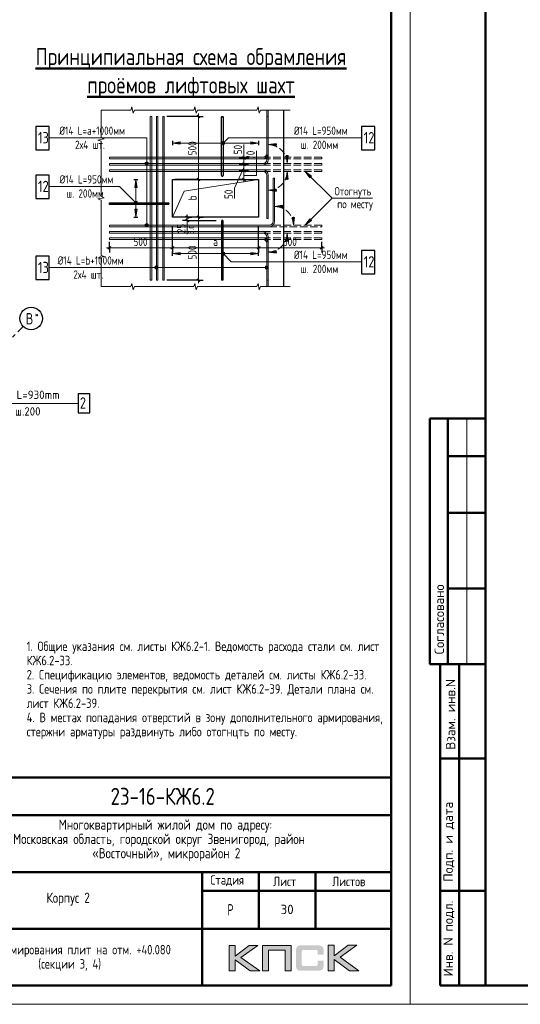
# Model space of a CAD drawing. Header units: millimetres. Extents: x 40580 to 1168286, y -220995 to 81020.
# Tile 155 of 194: x 474147 to 487385, y -128368 to -102321. Entities that reach past the tile are written whole.
import ezdxf

# ---------------------------------------------------------------- set-up
doc = ezdxf.new("R2010")
doc.units = ezdxf.units.MM
for name, pattern in [('______2', [270, 200, -70]), ('______5', [1100, 800, -100, 100, -100]), ('CENTER', [2, 1.25, -0.25, 0.25, -0.25])]:
    doc.linetypes.add(name, pattern=pattern)
for name, color, linetype, lineweight in [('Standard', 7, 'Continuous', 25), ('Арм.стержн.ниж.зоны 2й ряд', 7, '______2', 25), ('ЖБ Перекрытие средний уровень', 7, 'Continuous', 50), ('Обрамление проемов стержнями', 7, 'Continuous', 25), ('ОСИ', 7, 'CENTER', 15), ('Позиционная метка номер позиции', 7, 'Continuous', 13), ('Размерная линия_ общее', 7, 'Continuous', 25), ('Текст_ общее', 7, 'Continuous', 25), ('Фоновоя арматура Х1', 52, 'Continuous', 25)]:
    doc.layers.add(name, color=color, linetype=linetype, lineweight=lineweight)
doc.layers.add('ФВ-2', color=7, linetype='Continuous')
doc.styles.add('GOST 2.304', font='isocpeur.ttf', dxfattribs={"width": 0.8})
doc.styles.add('GOST 2.304-81', font='txt')
doc.styles.add('ISOCPEUR', font='isocpeur.ttf')
doc.styles.get("Standard").update_dxf_attribs({"font": 'isocpeur.ttf'})

msp = doc.modelspace()

# ---------------------------------------------------------------- hatches: boundary and pattern name
h = msp.add_hatch(color=256)
h.paths.add_polyline_path([(480441.2, -126811.5), (480213.7, -126811.5), (479841.7, -127091.6), (479841.7, -126811.5), (479684.1, -126811.5), (479684.1, -127483.6), (479841.7, -127483.6), (479841.7, -127188.4), (480244.2, -127483.6), (480495.9, -127483.6), (479995.2, -127128.2)])
h.paths.add_polyline_path([(480724, -126938.1), (481169.3, -126938.1), (481169.3, -127483.6), (481325.6, -127483.6), (481325.6, -126811.5), (481159, -126811.5), (480567.8, -126811.5), (480567.8, -126970.6), (480567.8, -127483.6), (480724, -127483.6)])
h.paths.add_polyline_path([(482463.8, -126808.1), (482306.1, -126808.1), (482306.1, -127480.9), (482463.8, -127480.9), (482463.8, -127184.9), (482866.2, -127480.9), (483117.9, -127480.9), (482617.3, -127124.7), (483063.3, -126808.1), (482836.5, -126808.1), (482463.8, -127088.1)])
msp.add_hatch(color=256).paths.add_polyline_path([(482174.8, -126882.7), (482172.7, -126875.1), (482169.9, -126868.9), (482166.5, -126862.7), (482163, -126856.5), (482159.5, -126851.6), (482155.4, -126846.8), (482151.2, -126841.9), (482147.1, -126837.8), (482141.6, -126834.3), (482136, -126830.2), (482129.8, -126826.7), (482122.9, -126824), (482116, -126821.2), (482108.4, -126818.4), (482100.8, -126816.4), (482082.8, -126812.9), (482063.4, -126810.1), (482042, -126808.7), (482018.5, -126808.1), (481617.4, -126808.1), (481593.9, -126808.7), (481573.2, -126810.1), (481553.1, -126812.9), (481535.8, -126816.4), (481527.5, -126819.1), (481519.9, -126821.2), (481513, -126824), (481506.8, -126827.4), (481500.6, -126830.2), (481494.3, -126834.3), (481489.5, -126837.8), (481484.7, -126841.9), (481480.5, -126846.8), (481477.1, -126851.6), (481472.9, -126856.5), (481469.4, -126862.7), (481466.7, -126868.9), (481463.9, -126875.8), (481461.2, -126882.7), (481459.1, -126890.3), (481455.6, -126906.9), (481452.9, -126924.9), (481450.8, -126945), (481450.8, -126967.1), (481450.8, -127321.1), (481450.8, -127343.3), (481452.9, -127363.3), (481455.6, -127382), (481459.1, -127398.6), (481461.2, -127406.2), (481463.9, -127413.1), (481466.7, -127420), (481469.4, -127426.2), (481472.9, -127431.8), (481477.1, -127437.3), (481480.5, -127442.1), (481484.7, -127447), (481489.5, -127451.1), (481495, -127454.6), (481500.6, -127458), (481506.8, -127461.5), (481513, -127465), (481520.6, -127467), (481527.5, -127469.8), (481535.8, -127471.9), (481553.1, -127476), (481573.2, -127478.1), (481594.6, -127480.2), (481617.4, -127480.9), (482018.5, -127480.9), (482042, -127480.2), (482063.4, -127478.8), (482082.8, -127476), (482100.1, -127472.6), (482108.4, -127469.8), (482116, -127467.7), (482122.9, -127465), (482129.8, -127461.5), (482136, -127458.7), (482141.6, -127454.6), (482147.1, -127451.1), (482151.2, -127447), (482155.4, -127442.8), (482159.5, -127437.3), (482163, -127432.5), (482166.5, -127426.2), (482169.9, -127420), (482172.7, -127413.8), (482174.8, -127406.2), (482177.5, -127398.6), (482181, -127382), (482183.7, -127364), (482185.1, -127343.3), (482185.8, -127321.1), (482185.8, -127209.8), (482028.9, -127209.8), (482028.9, -127300.4), (482028.9, -127306.6), (482028.2, -127312.8), (482026.8, -127318.4), (482025.4, -127323.9), (482023.3, -127328.7), (482021.2, -127332.9), (482018.5, -127337), (482015, -127340.5), (482011.6, -127343.9), (482007.4, -127346.7), (482002.6, -127348.8), (481997.7, -127350.9), (481992.9, -127352.2), (481986.7, -127352.9), (481980.4, -127353.6), (481974.2, -127354.3), (481650.6, -127354.3), (481645.1, -127353.6), (481640.2, -127352.9), (481636.1, -127350.9), (481631.9, -127348.8), (481627.8, -127346), (481624.3, -127343.3), (481620.9, -127339.8), (481618.1, -127335.6), (481615.3, -127331.5), (481613.3, -127327.4), (481611.2, -127322.5), (481609.8, -127317.7), (481607.7, -127308), (481607.1, -127298.3), (481607.1, -126975.4), (481607.1, -126969.9), (481607.7, -126964.3), (481609.1, -126959.5), (481610.5, -126954.6), (481611.9, -126950.5), (481614, -126947), (481616.7, -126943.6), (481619.5, -126940.1), (481623, -126937.4), (481626.4, -126934.6), (481630.6, -126932.5), (481634.7, -126931.1), (481639.6, -126929.8), (481644.4, -126929.1), (481649.9, -126928.4), (481655.5, -126928.4), (481974.2, -126928.4), (481980.4, -126928.4), (481986.7, -126929.1), (481992.2, -126930.4), (481997, -126931.8), (482001.9, -126933.9), (482006.7, -126936), (482010.9, -126939.4), (482014.3, -126942.2), (482017.8, -126946.3), (482020.6, -126950.5), (482023.3, -126954.6), (482025.4, -126959.5), (482026.8, -126964.3), (482028.2, -126969.9), (482028.9, -126976.1), (482028.9, -126982.3), (482028.9, -127056.3), (482185.8, -127056.3), (482185.8, -126967.1), (482185.1, -126945), (482183.7, -126924.9), (482181, -126906.9), (482176.8, -126890.3)])
at = {"layer": 'Standard', "linetype": 'Continuous', "lineweight": 13, "transparency": 33554687}
for points in [[(478394.3, -105553.5), (478184.3, -105583.5), (478394.3, -105613.5)], [(479557, -105615.3), (479493.3, -105551.6), (479481.9, -105572)], [(479557, -105615.3), (479481.9, -105572), (479536.6, -105626.7)], [(479536.6, -105626.7), (479481.9, -105572), (479481.9, -105594.9)], [(479536.6, -105626.7), (479481.9, -105594.9), (479513.7, -105626.7)], [(479513.7, -105626.7), (479481.9, -105594.9), (479493.3, -105615.3)], [(479568.4, -105594.9), (479513.7, -105540.2), (479493.3, -105551.6)], [(479568.4, -105594.9), (479493.3, -105551.6), (479557, -105615.3)], [(479568.4, -105572), (479536.6, -105540.2), (479513.7, -105540.2)], [(479568.4, -105572), (479513.7, -105540.2), (479568.4, -105594.9)], [(479536.6, -105540.2), (479568.4, -105572), (479557, -105551.6)], [(480929.3, -105596.9), (480719.3, -105626.9), (480929.3, -105656.9)], [(481249.3, -106543.6), (481219.3, -106333.6), (481189.3, -106543.6)], [(481862.2, -106460.9), (481692.5, -106333.6), (481819.8, -106503.3)], [(477177.6, -107155.5), (477209.4, -107123.6), (477189, -107135.1)], [(477209.4, -107123.6), (477177.6, -107155.5), (477177.6, -107178.4)], [(477209.4, -107123.6), (477177.6, -107178.4), (477232.3, -107123.6)], [(477232.3, -107123.6), (477177.6, -107178.4), (477189, -107198.7)], [(477232.3, -107123.6), (477189, -107198.7), (477252.7, -107135.1)], [(477252.7, -107135.1), (477189, -107198.7), (477209.4, -107210.2)], [(477252.7, -107135.1), (477209.4, -107210.2), (477264.1, -107155.5)], [(477264.1, -107155.5), (477209.4, -107210.2), (477232.3, -107210.2)], [(477264.1, -107155.5), (477232.3, -107210.2), (477264.1, -107178.4)], [(477264.1, -107178.4), (477232.3, -107210.2), (477252.7, -107198.7)], [(481096, -107230.2), (480886, -107260.2), (481096, -107290.2)], [(477190.9, -107336.9), (477220.9, -107546.9), (477250.9, -107336.9)], [(481819.8, -107590.5), (481692.5, -107760.2), (481862.2, -107633)], [(481249.3, -108176.9), (481219.3, -107966.9), (481189.3, -108176.9)], [(478394.3, -108480.4), (478184.3, -108510.3), (478394.3, -108540.4)], [(479493.3, -108542.2), (479536.6, -108467.1), (479481.9, -108521.8)], [(479481.9, -108521.8), (479536.6, -108467.1), (479513.7, -108467.1)], [(479481.9, -108521.8), (479513.7, -108467.1), (479481.9, -108498.9)], [(479481.9, -108498.9), (479513.7, -108467.1), (479493.3, -108478.5)], [(479493.3, -108542.2), (479557, -108478.5), (479536.6, -108467.1)], [(479513.7, -108553.6), (479557, -108478.5), (479493.3, -108542.2)], [(479513.7, -108553.6), (479568.4, -108498.9), (479557, -108478.5)], [(479536.6, -108553.6), (479568.4, -108498.9), (479513.7, -108553.6)], [(479536.6, -108553.6), (479568.4, -108521.8), (479568.4, -108498.9)], [(479568.4, -108521.8), (479536.6, -108553.6), (479557, -108542.2)]]:
    msp.add_hatch(color=7, dxfattribs=at).paths.add_polyline_path(points)
for points in [[(480256, -105553.5), (480466, -105583.5), (480256, -105613.5)], [(481249.3, -105916.9), (481219.3, -106126.9), (481189.3, -105916.9)], [(477190.9, -106756.9), (477220.9, -106546.9), (477250.9, -106756.9)], [(480929.3, -106863.6), (480719.3, -106833.6), (480929.3, -106803.6)], [(481416, -107550.2), (481386, -107760.2), (481356, -107550.2)], [(480256, -108480.4), (480466, -108510.3), (480256, -108540.4)], [(480929.3, -108496.9), (480719.3, -108466.9), (480929.3, -108436.9)]]:
    msp.add_hatch(color=7, dxfattribs=at).paths.add_polyline_path(points, flags=16)
at = {"layer": 'Текст_ общее', "linetype": 'Continuous', "lineweight": 13, "transparency": 33554687}
for points in [[(477460.3, -106126.9), (477550.3, -106126.9), (477544, -106104.4)], [(477460.3, -106126.9), (477544, -106104.4), (477466.6, -106104.4)], [(477466.6, -106149.4), (477550.3, -106126.9), (477460.3, -106126.9)], [(477466.6, -106104.4), (477544, -106104.4), (477527.8, -106088.2)], [(477466.6, -106104.4), (477527.8, -106088.2), (477482.8, -106088.2)], [(477466.6, -106149.4), (477544, -106149.4), (477550.3, -106126.9)], [(477482.8, -106165.6), (477544, -106149.4), (477466.6, -106149.4)], [(477482.8, -106088.2), (477527.8, -106088.2), (477505.3, -106081.9)], [(477482.8, -106165.6), (477527.8, -106165.6), (477544, -106149.4)], [(477527.8, -106165.6), (477482.8, -106165.6), (477505.3, -106171.9)], [(477460.3, -107760.2), (477550.3, -107760.2), (477544, -107737.7)], [(477460.3, -107760.2), (477544, -107737.7), (477466.6, -107737.7)], [(477466.6, -107782.7), (477550.3, -107760.2), (477460.3, -107760.2)], [(477466.6, -107737.7), (477544, -107737.7), (477527.8, -107721.5)], [(477466.6, -107737.7), (477527.8, -107721.5), (477482.8, -107721.5)], [(477466.6, -107782.7), (477544, -107782.7), (477550.3, -107760.2)], [(477482.8, -107798.9), (477544, -107782.7), (477466.6, -107782.7)], [(477482.8, -107721.5), (477527.8, -107721.5), (477505.3, -107715.2)], [(477482.8, -107798.9), (477527.8, -107798.9), (477544, -107782.7)], [(477527.8, -107798.9), (477482.8, -107798.9), (477505.3, -107805.2)], [(477725.6, -108898.9), (477725.6, -108853.9), (477719.3, -108876.4)], [(477741.8, -108915.1), (477741.8, -108837.7), (477725.6, -108853.9)], [(477741.8, -108915.1), (477725.6, -108853.9), (477725.6, -108898.9)], [(477764.3, -108921.4), (477764.3, -108831.4), (477741.8, -108837.7)], [(477764.3, -108921.4), (477741.8, -108837.7), (477741.8, -108915.1)], [(477786.8, -108915.1), (477786.8, -108837.7), (477764.3, -108831.4)], [(477786.8, -108915.1), (477764.3, -108831.4), (477764.3, -108921.4)], [(477803, -108898.9), (477803, -108853.9), (477786.8, -108837.7)], [(477803, -108898.9), (477786.8, -108837.7), (477786.8, -108915.1)], [(477803, -108853.9), (477803, -108898.9), (477809.3, -108876.4)], [(480640.6, -108898.9), (480640.6, -108853.9), (480634.3, -108876.4)], [(480656.8, -108915.1), (480656.8, -108837.7), (480640.6, -108853.9)], [(480656.8, -108915.1), (480640.6, -108853.9), (480640.6, -108898.9)], [(480679.3, -108921.4), (480679.3, -108831.4), (480656.8, -108837.7)], [(480679.3, -108921.4), (480656.8, -108837.7), (480656.8, -108915.1)], [(480701.8, -108915.1), (480701.8, -108837.7), (480679.3, -108831.4)], [(480701.8, -108915.1), (480679.3, -108831.4), (480679.3, -108921.4)], [(480718, -108898.9), (480718, -108853.9), (480701.8, -108837.7)], [(480718, -108898.9), (480701.8, -108837.7), (480701.8, -108915.1)], [(480718, -108853.9), (480718, -108898.9), (480724.3, -108876.4)]]:
    msp.add_hatch(color=7, dxfattribs=at).paths.add_polyline_path(points)
at = {"layer": 'ФВ-2', "lineweight": 20, "true_color": 0x000000}
h = msp.add_hatch(dxfattribs=at)
h.set_pattern_fill('ANSI32', color=18, scale=10, angle=43)
h.set_pattern_definition([(88, (-1850480.06, 376781.54), (-95.1919763, 3.324177), []), (88, (-1850447.22, 376812.17), (-95.1919763, 3.324177), [])])
edge = h.paths.add_edge_path()
edge.add_line((489046.8, -111415.1), (491234.6, -109956.5))
edge = h.paths.add_edge_path()
edge.add_line((489046.8, -110997.5), (485558.7, -113322.9))

# ---------------------------------------------------------------- linework, layer by layer
at = {"color": 7, "linetype": 'Continuous', "lineweight": 13, "transparency": 33554687}
msp.add_line((473489.2, -112471), (475421.2, -112471), dxfattribs=at)
at = {"color": 7, "linetype": 'Continuous', "lineweight": 25, "transparency": 33554687}
msp.add_lwpolyline([(475689.2, -112721), (475999.2, -112721), (475999.2, -112221), (475689.2, -112221), (475689.2, -112721)], dxfattribs=at)
at = {"lineweight": 0}
for points in [[(479684.1, -127483.6), (479684.1, -126811.5), (479841.7, -126811.5), (479841.7, -127091.6), (480213.7, -126811.5), (480441.2, -126811.5), (479995.2, -127128.2), (480495.9, -127483.6), (480244.2, -127483.6), (479841.7, -127188.4), (479841.7, -127483.6), (479684.1, -127483.6)], [(480724, -127483.6), (480724, -126938.1), (481169.3, -126938.1), (481169.3, -127483.6), (481325.6, -127483.6), (481325.6, -126811.5), (481159, -126811.5), (480567.8, -126811.5), (480567.8, -126970.6), (480567.8, -127483.6), (480724, -127483.6)], [(482306.1, -127480.9), (482306.1, -126808.1), (482463.8, -126808.1), (482463.8, -127088.1), (482836.5, -126808.1), (483063.3, -126808.1), (482617.3, -127124.7), (483117.9, -127480.9), (482866.2, -127480.9), (482463.8, -127184.9), (482463.8, -127480.9), (482306.1, -127480.9)]]:
    msp.add_lwpolyline(points, close=True, dxfattribs=at)
at = {"layer": 'Standard', "color": 7, "linetype": 'Continuous', "lineweight": 13, "transparency": 33554687}
for p, q in [((477116, -104630.2), (477082.6, -104713.6)), ((477149.3, -104796.9), (477116, -104630.2)), ((478782.6, -104630.2), (478749.3, -104713.6)), ((478816, -104796.9), (478782.6, -104630.2)), ((480449.3, -104630.2), (480416, -104713.6)), ((480482.6, -104796.9), (480449.3, -104630.2)), ((477082.6, -104713.6), (476299.3, -104713.6)), ((476299.3, -104713.6), (476299.3, -105444.7)), ((476299.3, -104713.6), (476299.3, -104713.6)), ((477182.6, -104713.6), (477149.3, -104796.9)), ((477966, -104713.6), (477182.6, -104713.6)), ((478749.3, -104713.6), (477966, -104713.6)), ((478849.3, -104713.6), (478816, -104796.9)), ((479632.6, -104713.6), (478849.3, -104713.6)), ((480416, -104713.6), (479632.6, -104713.6)), ((480516, -104713.6), (480482.6, -104796.9)), ((481299.3, -104713.6), (480516, -104713.6)), ((476382.6, -105475.8), (476216, -105506.9)), ((476299.3, -105444.7), (476382.6, -105475.8)), ((476216, -105506.9), (476299.3, -105538)), ((476299.3, -105538), (476299.3, -106269.1)), ((479493.3, -105551.6), (479493.3, -105551.6)), ((479493.3, -105615.3), (479493.3, -105615.3)), ((479557, -105551.6), (479557, -105551.6)), ((479557, -105615.3), (479557, -105615.3)), ((480077.5, -105980.2), (480077.5, -105620.2)), ((480076.5, -106146.9), (480076.5, -105786.9)), ((476299.3, -106269.1), (476299.3, -107000.2)), ((481692.5, -106333.6), (481692.5, -106333.6)), ((481692.5, -106333.6), (481692.5, -106333.6)), ((481692.5, -106333.6), (481692.5, -106333.6)), ((481692.5, -106333.6), (481819.8, -106503.3)), ((481862.2, -106460.9), (481692.5, -106333.6)), ((481819.8, -106503.3), (481862.2, -106460.9)), ((481841, -106482.1), (481851.6, -106492.7)), ((476382.6, -107031.4), (476216, -107062.5)), ((476299.3, -107000.2), (476382.6, -107031.4)), ((476216, -107062.5), (476299.3, -107093.6)), ((476299.3, -107093.6), (476299.3, -107824.7)), ((477189, -107135.1), (477189, -107135.1)), ((477189, -107198.7), (477189, -107198.7)), ((477252.7, -107135.1), (477252.7, -107135.1)), ((477252.7, -107198.7), (477252.7, -107198.7)), ((476299.3, -107824.7), (476299.3, -108555.8)), ((478578.3, -107640.2), (478578.3, -107993.6)), ((481819.8, -107590.5), (481692.5, -107760.2)), ((481692.5, -107760.2), (481862.2, -107633)), ((481692.5, -107760.2), (481692.5, -107760.2)), ((481692.5, -107760.2), (481692.5, -107760.2)), ((481692.5, -107760.2), (481692.5, -107760.2)), ((481862.2, -107633), (481819.8, -107590.5)), ((481841, -107611.8), (481851.6, -107601.1)), ((476382.6, -108586.9), (476216, -108618)), ((476299.3, -108555.8), (476382.6, -108586.9)), ((479493.3, -108478.5), (479493.3, -108478.5)), ((479493.3, -108542.2), (479493.3, -108542.2)), ((479557, -108478.5), (479557, -108478.5)), ((479557, -108542.2), (479557, -108542.2)), ((476216, -108618), (476299.3, -108649.1)), ((476299.3, -108649.1), (476299.3, -109380.3)), ((476299.3, -109380.3), (476299.3, -109380.3)), ((476299.3, -109380.3), (477082.6, -109380.3)), ((476299.3, -109380.3), (476299.3, -109380.3)), ((477082.6, -109380.3), (477116, -109296.9)), ((477116, -109296.9), (477149.3, -109463.6)), ((477149.3, -109463.6), (477182.6, -109380.3)), ((477182.6, -109380.3), (477966, -109380.3)), ((477966, -109380.3), (478749.3, -109380.3)), ((478749.3, -109380.3), (478782.6, -109296.9)), ((478782.6, -109296.9), (478816, -109463.6)), ((478816, -109463.6), (478849.3, -109380.3)), ((478849.3, -109380.3), (479632.6, -109380.3)), ((479632.6, -109380.3), (480416, -109380.3)), ((480416, -109380.3), (480449.3, -109296.9)), ((480449.3, -109296.9), (480482.6, -109463.6)), ((480482.6, -109463.6), (480516, -109380.3)), ((480516, -109380.3), (481299.3, -109380.3)), ((481299.3, -109380.3), (481299.3, -109380.3)), ((485968.3, -112868.4), (485968.3, -119368.4))]:
    msp.add_line(p, q, dxfattribs=at)
at = {"layer": 'Standard', "color": 251, "linetype": 'Continuous', "lineweight": 13, "true_color": 0x494949, "transparency": 33554687}
for p, q in [((478394.3, -105553.5), (478184.3, -105583.5)), ((480466, -105583.5), (478184.3, -105583.5)), ((478184.3, -105583.5), (478184.3, -105583.5)), ((478184.3, -105583.5), (478184.3, -105583.5)), ((478184.3, -105583.5), (478184.3, -105583.5)), ((478184.3, -105583.5), (478394.3, -105613.5)), ((478394.3, -105613.5), (478394.3, -105553.5)), ((478394.3, -105583.5), (478409.3, -105583.5)), ((480256, -105583.5), (480241, -105583.5)), ((480256, -105613.5), (480256, -105553.5)), ((480256, -105553.5), (480466, -105583.5)), ((480466, -105583.5), (480256, -105613.5)), ((480466, -105583.5), (480466, -105583.5)), ((480466, -105583.5), (480466, -105583.5)), ((480466, -105583.5), (480466, -105583.5)), ((480929.3, -105596.9), (480719.3, -105626.9)), ((480719.3, -105626.9), (480719.3, -105626.9)), ((480719.3, -105626.9), (480719.3, -105626.9)), ((480719.3, -105626.9), (480719.3, -105626.9)), ((480719.3, -105626.9), (480929.3, -105656.9)), ((480929.3, -105656.9), (480929.3, -105596.9)), ((480929.3, -105626.9), (480944.3, -105626.9)), ((481219.3, -106126.9), (481189.3, -105916.9)), ((481189.3, -105916.9), (481249.3, -105916.9)), ((481219.3, -105916.9), (481219.3, -105901.9)), ((481249.3, -105916.9), (481219.3, -106126.9)), ((481219.3, -106126.9), (481219.3, -106126.9)), ((481219.3, -106126.9), (481219.3, -106126.9)), ((481219.3, -106126.9), (481219.3, -106126.9)), ((481219.3, -106333.6), (481189.3, -106543.6)), ((481219.3, -106333.6), (481219.3, -106333.6)), ((481219.3, -106333.6), (481219.3, -106333.6)), ((481219.3, -106333.6), (481219.3, -106333.6)), ((481249.3, -106543.6), (481219.3, -106333.6)), ((477190.9, -106756.9), (477220.9, -106546.9)), ((477250.9, -106756.9), (477190.9, -106756.9)), ((477220.9, -106546.9), (477220.9, -107546.9)), ((477220.9, -106546.9), (477220.9, -106546.9)), ((477220.9, -106546.9), (477220.9, -106546.9)), ((477220.9, -106546.9), (477220.9, -106546.9)), ((477220.9, -106546.9), (477250.9, -106756.9)), ((477220.9, -106756.9), (477220.9, -106771.9)), ((481189.3, -106543.6), (481249.3, -106543.6)), ((481219.3, -106543.6), (481219.3, -106558.6)), ((480719.3, -106833.6), (480929.3, -106803.6)), ((480719.3, -106833.6), (480719.3, -106833.6)), ((480719.3, -106833.6), (480719.3, -106833.6)), ((480719.3, -106833.6), (480719.3, -106833.6)), ((480929.3, -106863.6), (480719.3, -106833.6)), ((480929.3, -106803.6), (480929.3, -106863.6)), ((480929.3, -106833.6), (480944.3, -106833.6)), ((481096, -107230.2), (480886, -107260.2)), ((480886, -107260.2), (480886, -107260.2)), ((480886, -107260.2), (480886, -107260.2)), ((480886, -107260.2), (480886, -107260.2)), ((480886, -107260.2), (481096, -107290.2)), ((481096, -107290.2), (481096, -107230.2)), ((481096, -107260.2), (481111, -107260.2)), ((477250.9, -107336.9), (477190.9, -107336.9)), ((477190.9, -107336.9), (477220.9, -107546.9)), ((477220.9, -107336.9), (477220.9, -107321.9)), ((477220.9, -107546.9), (477250.9, -107336.9)), ((477220.9, -107546.9), (477220.9, -107546.9)), ((477220.9, -107546.9), (477220.9, -107546.9)), ((477220.9, -107546.9), (477220.9, -107546.9)), ((481386, -107760.2), (481356, -107550.2)), ((481356, -107550.2), (481416, -107550.2)), ((481386, -107550.2), (481386, -107535.2)), ((481416, -107550.2), (481386, -107760.2)), ((481386, -107760.2), (481386, -107760.2)), ((481386, -107760.2), (481386, -107760.2)), ((481386, -107760.2), (481386, -107760.2)), ((481219.3, -107966.9), (481189.3, -108176.9)), ((481219.3, -107966.9), (481219.3, -107966.9)), ((481219.3, -107966.9), (481219.3, -107966.9)), ((481219.3, -107966.9), (481219.3, -107966.9)), ((481249.3, -108176.9), (481219.3, -107966.9)), ((481189.3, -108176.9), (481249.3, -108176.9)), ((481219.3, -108176.9), (481219.3, -108191.9)), ((478394.3, -108480.4), (478184.3, -108510.3)), ((480466, -108510.3), (478184.3, -108510.3)), ((478184.3, -108510.3), (478184.3, -108510.3)), ((478184.3, -108510.3), (478184.3, -108510.3)), ((478184.3, -108510.3), (478184.3, -108510.3)), ((478184.3, -108510.3), (478394.3, -108540.4)), ((478394.3, -108540.4), (478394.3, -108480.4)), ((478394.3, -108510.3), (478409.3, -108510.3)), ((480256, -108510.3), (480241, -108510.3)), ((480256, -108540.4), (480256, -108480.4)), ((480256, -108480.4), (480466, -108510.3)), ((480466, -108510.3), (480256, -108540.4)), ((480466, -108510.3), (480466, -108510.3)), ((480466, -108510.3), (480466, -108510.3)), ((480466, -108510.3), (480466, -108510.3)), ((480719.3, -108466.9), (480929.3, -108436.9)), ((480719.3, -108466.9), (480719.3, -108466.9)), ((480719.3, -108466.9), (480719.3, -108466.9)), ((480719.3, -108466.9), (480719.3, -108466.9)), ((480929.3, -108496.9), (480719.3, -108466.9)), ((480929.3, -108436.9), (480929.3, -108496.9)), ((480929.3, -108466.9), (480944.3, -108466.9))]:
    msp.add_line(p, q, dxfattribs=at)
at = {"layer": 'Standard', "color": 7, "linetype": '______2', "lineweight": 13, "transparency": 33554687}
for p, q in [((482132.6, -105960.2), (480579.3, -105960.2)), ((480579.3, -106000.2), (482132.6, -106000.2)), ((482132.6, -106000.2), (482132.6, -105960.2)), ((482132.6, -106126.9), (480579.3, -106126.9)), ((480579.3, -106166.9), (482132.6, -106166.9)), ((482132.6, -106166.9), (482132.6, -106126.9)), ((480579.3, -106293.6), (482132.6, -106293.6)), ((482132.6, -106333.6), (480579.3, -106333.6)), ((482132.6, -106293.6), (482132.6, -106333.6)), ((482132.6, -107760.2), (480746, -107760.2)), ((480746, -107800.2), (482132.6, -107800.2)), ((482132.6, -107800.2), (482132.6, -107760.2)), ((480579.3, -107926.9), (482132.6, -107926.9)), ((482132.6, -107966.9), (480579.3, -107966.9)), ((480579.3, -108093.6), (482132.6, -108093.6)), ((482132.6, -107926.9), (482132.6, -107966.9)), ((482132.6, -108093.6), (482132.6, -108133.6)), ((482132.6, -108133.6), (480579.3, -108133.6))]:
    msp.add_line(p, q, dxfattribs=at)
at = {"layer": 'Standard', "color": 7, "linetype": 'Continuous', "lineweight": 50, "transparency": 33554687}
for p, q in [((486468.3, -112868.4), (484995.1, -112868.4)), ((484995.1, -112868.4), (484995.1, -119368.4)), ((484995.1, -112868.4), (484995.1, -119368.4)), ((485468.3, -112868.4), (485468.3, -119368.4)), ((486468.3, -113868.4), (485468.3, -113868.4)), ((486468.3, -115368.4), (485468.3, -115368.4)), ((486468.3, -117368.4), (485468.3, -117368.4)), ((484995.1, -119368.4), (486468.3, -119368.4)), ((485268.3, -127868.4), (485268.3, -119368.4)), ((485268.3, -127868.4), (485268.3, -119368.4)), ((485768.3, -127868.4), (485768.3, -119368.4)), ((485268.3, -121868.4), (486468.3, -121868.4)), ((465468.3, -122368.5), (483968.3, -122368.5)), ((471968.3, -123368.5), (483968.3, -123368.5)), ((471968.3, -124868.5), (483968.3, -124868.5)), ((478968.3, -126368.5), (478968.3, -124868.5)), ((480468.3, -126368.5), (480468.3, -124868.5)), ((481968.3, -126368.5), (481968.3, -124868.5)), ((478968.3, -125368.5), (483968.3, -125368.5)), ((485268.3, -125368.4), (486468.3, -125368.4)), ((471968.3, -126368.5), (483968.3, -126368.5)), ((478968.3, -127868.5), (478968.3, -126368.5)), ((478968.3, -127868.5), (478968.3, -126368.5)), ((486468.3, -127868.4), (485268.3, -127868.4))]:
    msp.add_line(p, q, dxfattribs=at)
at = {"layer": 'Standard', "color": 7, "linetype": 'Continuous', "lineweight": 25, "transparency": 33554687}
for p, q in [((483968.3, -127868.5), (483968.3, -122368.5)), ((465468.3, -127868.5), (483968.3, -127868.5)), ((465468.3, -127868.5), (483968.3, -127868.5)), ((465468.3, -127868.5), (483968.3, -127868.5))]:
    msp.add_line(p, q, dxfattribs=at)
at = {"layer": 'Standard', "color": 7, "linetype": 'Continuous', "lineweight": 13, "transparency": 33554687}
for points in [[(454768.3, -128368.4), (484468.3, -128368.4), (484468.3, -86368.4), (454768.3, -86368.4), (454768.3, -128368.4)], [(484468.3, -128368.4), (514168.3, -128368.4), (514168.3, -86368.4), (484468.3, -86368.4), (484468.3, -128368.4)]]:
    msp.add_lwpolyline(points, close=True, dxfattribs=at)
at = {"layer": 'Standard', "color": 7, "linetype": 'Continuous', "lineweight": 50, "transparency": 33554687}
for points in [[(456768.3, -86868.4), (483968.3, -86868.4), (483968.3, -127868.4), (456768.3, -127868.4), (456768.3, -86868.4)], [(486468.3, -86868.4), (513668.3, -86868.4), (513668.3, -127868.4), (486468.3, -127868.4), (486468.3, -86868.4)]]:
    msp.add_lwpolyline(points, close=True, dxfattribs=at)
at = {"layer": 'Standard', "color": 7, "linetype": 'Continuous', "lineweight": 13, "transparency": 33554687}
for points in [[(477637.6, -104880.3), (477637.6, -109213.6), (477597.6, -109213.6), (477597.6, -104880.3), (477637.6, -104880.3)], [(477804.3, -104880.3), (477804.3, -109213.6), (477764.3, -109213.6), (477764.3, -104880.3), (477804.3, -104880.3)], [(477971, -104880.3), (477971, -109213.6), (477931, -109213.6), (477931, -104880.3), (477971, -104880.3)], [(479525.1, -104886.9), (479485.1, -104886.9), (479485.1, -104880.3), (479525.1, -104880.3), (479525.1, -104886.9)], [(480679.3, -105860.2), (480679.3, -104713.6), (480719.3, -104713.6), (480719.3, -105860.2)], [(480679.3, -106026.9), (480679.3, -104880.3), (480719.3, -104880.3), (480719.3, -106026.9)], [(483183.7, -105443), (479665.6, -105443), (479525.1, -105583.5)], [(480579.3, -105960.2), (476517.6, -105960.2), (476517.6, -106000.2), (480579.3, -106000.2)], [(480409.8, -105786.9), (480409.8, -106446.9), (480076.5, -106446.9)], [(480579.3, -106126.9), (476517.6, -106126.9), (476517.6, -106166.9), (480579.3, -106166.9)], [(479830.9, -107053.1), (479830.9, -106778.3), (480076.5, -106235.5)], [(480579.3, -106333.6), (476517.6, -106333.6), (476517.6, -106293.6), (480579.3, -106293.6)], [(480679.3, -106433.6), (480679.3, -107580.3), (480719.3, -107580.3), (480719.3, -106433.6)], [(480846, -107660.2), (480846, -106513.6), (480886, -106513.6), (480886, -107660.2)], [(483479.2, -107046.9), (482405.9, -107046.9), (481692.5, -106333.6)], [(474925.6, -106731.1), (476785, -106731.1), (477220.9, -107166.9)], [(478184.3, -107546.9), (478497.8, -106860.4), (480466, -106546.9)], [(483479.2, -107046.9), (482405.9, -107046.9), (481692.5, -107760.2)], [(476524.3, -107166.9), (476524.3, -107206.9), (476517.6, -107206.9), (476517.6, -107166.9), (476524.3, -107166.9)], [(480746, -107760.2), (476517.6, -107760.2), (476517.6, -107800.2), (480746, -107800.2)], [(480579.3, -107966.9), (476517.6, -107966.9), (476517.6, -107926.9), (480579.3, -107926.9)], [(480579.3, -108133.6), (476517.6, -108133.6), (476517.6, -108093.6), (480579.3, -108093.6)], [(480679.3, -108066.9), (480679.3, -109213.6), (480719.3, -109213.6), (480719.3, -108066.9)], [(480679.3, -108233.6), (480679.3, -109380.3), (480719.3, -109380.3), (480719.3, -108233.6)], [(483183.7, -108726.2), (479741, -108726.2), (479525.1, -108510.3)], [(479525.1, -109206.9), (479485.1, -109206.9), (479485.1, -109213.6), (479525.1, -109213.6), (479525.1, -109206.9)]]:
    msp.add_lwpolyline(points, dxfattribs=at)
at = {"layer": 'Standard', "color": 7, "linetype": 'Continuous', "lineweight": 25, "transparency": 33554687}
for points in [[(479485.1, -106443.6), (479485.1, -104886.9), (479525.1, -104886.9), (479525.1, -106443.6)], [(478081, -107206.9), (476524.3, -107206.9), (476524.3, -107166.9), (478081, -107166.9)], [(479485.1, -107650.2), (479485.1, -109206.9), (479525.1, -109206.9), (479525.1, -107650.2)]]:
    msp.add_lwpolyline(points, dxfattribs=at)
at = {"layer": 'Standard', "color": 7, "linetype": 'Continuous', "lineweight": 13, "transparency": 33554687}
for centre in [(479525.1, -105583.5), (477220.9, -107166.9), (479525.1, -108510.3)]:
    msp.add_circle(centre, 45, dxfattribs=at)
at = {"layer": 'Standard', "color": 251, "linetype": '______2', "lineweight": 13, "true_color": 0x494949, "transparency": 33554687}
for centre, start, end in [((480719.3, -106126.9), 0, 90), ((480719.3, -106333.6), 270, 0), ((480886, -107760.2), 0, 90), ((480719.3, -107966.9), 270, 0)]:
    msp.add_arc(centre, 500, start, end, dxfattribs=at)
at = {"layer": 'Standard', "color": 7, "linetype": 'Continuous', "lineweight": 13, "transparency": 33554687}
for centre, radius, start, end in [((480579.3, -105860.2), 100, 270, 0), ((480579.3, -105860.2), 140, 270, 0), ((480579.3, -106026.9), 100, 270, 0), ((480579.3, -106026.9), 140, 270, 0), ((480579.3, -106433.6), 140, 0, 90), ((480579.3, -106433.6), 100, 0, 90), ((480746, -107660.2), 100, 270, 0), ((480746, -107660.2), 140, 270, 0), ((480579.3, -108066.9), 140, 0, 90), ((480579.3, -108066.9), 100, 0, 90), ((480579.3, -108233.6), 140, 0, 90), ((480579.3, -108233.6), 100, 0, 90)]:
    msp.add_arc(centre, radius, start, end, dxfattribs=at)
at = {"layer": 'Standard', "color": 7, "linetype": 'Continuous', "lineweight": 25, "transparency": 33554687}
for centre, start, end in [((479505.1, -106443.6), 180, 0), ((478081, -107186.9), 270, 90), ((479505.1, -107650.2), 0, 180)]:
    msp.add_arc(centre, 20, start, end, dxfattribs=at)
at = {"layer": 'Арм.стержн.ниж.зоны 2й ряд', "color": 251, "linetype": 'Continuous', "lineweight": 25, "true_color": 0x494949, "transparency": 33554687}
for p, q in [((478184.3, -105530.1), (478184.3, -105636.8)), ((480466, -105530.1), (480466, -105636.8)), ((477167.5, -106546.9), (477274.2, -106546.9)), ((477167.5, -107546.9), (477274.2, -107546.9)), ((478184.3, -108563.7), (478184.3, -108457)), ((480466, -108563.7), (480466, -108457))]:
    msp.add_line(p, q, dxfattribs=at)
at = {"layer": 'ЖБ Перекрытие средний уровень', "color": 7, "linetype": 'Continuous', "lineweight": -3, "transparency": 33554687}
msp.add_line((481132.6, -109380.3), (481132.6, -104713.6), dxfattribs=at)
msp.add_lwpolyline([(478184.3, -106546.9), (480466, -106546.9), (480466, -107546.9), (478184.3, -107546.9), (478184.3, -106546.9)], dxfattribs=at)
at = {"layer": 'ОСИ', "color": 8, "linetype": '______5', "lineweight": -3, "transparency": 33554687}
msp.add_line((466323.2, -118352.5), (474238.6, -110437.1), dxfattribs=at)
at = {"layer": 'ОСИ', "color": 7, "linetype": 'Continuous', "lineweight": -3, "transparency": 33554687}
msp.add_circle((474450.7, -110225), 300, dxfattribs=at)
at = {"layer": 'Позиционная метка номер позиции', "color": 7, "linetype": 'Continuous', "lineweight": 13, "transparency": 33554687}
msp.add_lwpolyline([(473189.2, -111741), (473189.2, -112471), (475689.2, -112471)], dxfattribs=at)
at = {"layer": 'Размерная линия_ общее', "color": 253, "linetype": 'Continuous', "lineweight": -3, "true_color": 0xa0a0a0, "transparency": 33554687}
for p, q in [((478874, -104880.3), (478037.6, -104880.3)), ((478874, -104880.3), (478749, -104880.3)), ((478874, -104880.3), (478999, -104880.3)), ((480077.5, -105980.2), (479952.5, -105980.2)), ((480077.5, -105980.2), (480202.5, -105980.2)), ((480077.5, -105980.2), (480077.5, -105980.2)), ((480076.5, -106146.9), (479951.5, -106146.9)), ((480076.5, -106146.9), (480201.5, -106146.9)), ((480076.5, -106146.9), (480076.5, -106146.9)), ((480076.5, -106313.6), (479951.5, -106313.6)), ((480076.5, -106313.6), (480201.5, -106313.6)), ((480076.5, -106313.6), (480082.6, -106313.6)), ((478874, -106546.9), (478749, -106546.9)), ((478874, -106546.9), (478999, -106546.9)), ((480076.5, -106546.9), (479951.5, -106546.9)), ((480076.5, -106546.9), (480201.5, -106546.9)), ((480076.5, -106546.9), (480082.6, -106546.9)), ((478874, -107546.9), (478251, -107546.9)), ((478578.3, -107546.9), (478453.3, -107546.9)), ((478578.3, -107546.9), (478511.7, -107546.9)), ((478578.3, -107546.9), (478703.3, -107546.9)), ((478874, -107546.9), (478749, -107546.9)), ((478874, -107546.9), (478749, -107546.9)), ((478874, -107546.9), (478999, -107546.9)), ((478874, -107546.9), (478874, -107546.9)), ((478874, -107546.9), (478999, -107546.9)), ((478184.3, -108356.9), (478184.3, -107780.3)), ((478184.3, -108356.9), (478184.3, -107780.3)), ((478578.3, -107630.2), (478453.3, -107630.2)), ((478578.3, -107630.2), (478703.3, -107630.2)), ((480466, -108356.9), (480466, -107780.3)), ((480466, -108356.9), (480466, -107780.3)), ((476517.6, -108356.9), (476517.6, -108200.2)), ((476517.6, -108356.9), (476517.6, -108231.9)), ((478184.3, -108356.9), (478184.3, -108231.9)), ((478184.3, -108356.9), (478184.3, -108231.9)), ((480466, -108356.9), (480466, -108231.9)), ((480466, -108356.9), (480466, -108231.9)), ((482132.6, -108356.9), (482132.6, -108200.2)), ((482132.6, -108356.9), (482132.6, -108231.9)), ((476517.6, -108356.9), (476517.6, -108481.9)), ((478184.3, -108356.9), (478184.3, -108481.9)), ((478184.3, -108356.9), (478184.3, -108481.9)), ((480466, -108356.9), (480466, -108481.9)), ((480466, -108356.9), (480466, -108481.9)), ((482132.6, -108356.9), (482132.6, -108481.9)), ((478874, -109213.6), (478037.6, -109213.6)), ((478874, -109213.6), (478749, -109213.6)), ((478874, -109213.6), (478999, -109213.6))]:
    msp.add_line(p, q, dxfattribs=at)
at = {"layer": 'Размерная линия_ общее', "color": 7, "linetype": 'Continuous', "lineweight": 25, "transparency": 33554687}
for p, q in [((478911.5, -104917.7), (478836.5, -104842.7)), ((480115, -106017.7), (480040, -105942.7)), ((480114, -106184.4), (480038.9, -106109.4)), ((478911.5, -106584.4), (478836.5, -106509.4)), ((480114, -106351.1), (480038.9, -106276.1)), ((480114, -106584.4), (480038.9, -106509.4)), ((478540.8, -107509.4), (478615.8, -107584.4)), ((478911.5, -107584.4), (478836.5, -107509.4)), ((478836.5, -107509.4), (478911.5, -107584.4)), ((478540.8, -107592.7), (478615.8, -107667.7)), ((476555.1, -108319.4), (476480.1, -108394.4)), ((478221.8, -108319.4), (478146.8, -108394.4)), ((478146.8, -108394.4), (478221.8, -108319.4)), ((480428.5, -108394.4), (480503.5, -108319.4)), ((480428.5, -108394.4), (480503.5, -108319.4)), ((482095.1, -108394.4), (482170.1, -108319.4)), ((478836.5, -109176.1), (478911.5, -109251.1))]:
    msp.add_line(p, q, dxfattribs=at)
at = {"layer": 'Размерная линия_ общее', "color": 7, "linetype": 'Continuous', "lineweight": 13, "transparency": 33554687}
for p, q in [((478874, -104880.3), (478874, -104805.2)), ((478874, -106546.9), (478874, -104880.3)), ((480076.5, -106146.9), (480076.5, -106071.9)), ((480076.5, -106546.9), (480076.5, -106313.6)), ((480076.5, -106546.9), (480076.5, -106621.9)), ((478578.3, -107546.9), (478578.3, -107471.9)), ((478578.3, -107546.9), (478578.3, -107630.2)), ((478874, -107546.9), (478874, -107471.9)), ((478874, -107546.9), (478874, -107621.9)), ((478578.3, -107630.2), (478578.3, -107705.2)), ((476517.6, -108356.9), (476442.6, -108356.9)), ((478184.3, -108356.9), (476517.6, -108356.9)), ((478184.3, -108356.9), (478109.3, -108356.9)), ((478184.3, -108356.9), (478259.3, -108356.9)), ((478184.3, -108356.9), (480466, -108356.9)), ((480466, -108356.9), (480391, -108356.9)), ((480466, -108356.9), (482132.6, -108356.9)), ((480466, -108356.9), (480541, -108356.9)), ((482132.6, -108356.9), (482207.6, -108356.9)), ((478874, -109213.6), (478874, -109288.6))]:
    msp.add_line(p, q, dxfattribs=at)
for points in [[(480076.5, -106313.6), (480076.5, -106157.4), (480076.5, -106157.4), (480076.5, -106146.9)], [(478874, -107546.9), (478874, -107077.8), (478874, -107077.8), (478874, -106546.9)], [(478874, -107546.9), (478874, -108631.9), (478874, -108631.9), (478874, -109213.6)]]:
    msp.add_lwpolyline(points, dxfattribs=at)
at = {"layer": 'Размерная линия_ общее', "color": 253, "linetype": 'Continuous', "lineweight": -3, "true_color": 0xa0a0a0, "transparency": 33554687}
for points in [[(478874, -106546.9), (478857, -106546.9), (478857, -106546.9), (478251, -106546.9)], [(478578.3, -107630.2), (478671, -107630.2), (478671, -107630.2), (479345, -107630.2)]]:
    msp.add_lwpolyline(points, dxfattribs=at)
at = {"layer": 'Текст_ общее', "color": 7, "linetype": 'Continuous', "lineweight": 13, "transparency": 33554687}
for p, q in [((477460.3, -106126.9), (477460.3, -106126.9)), ((477505.3, -106081.9), (477505.3, -106081.9)), ((477505.3, -106171.9), (477505.3, -106171.9)), ((477550.3, -106126.9), (477550.3, -106126.9)), ((477460.3, -107760.2), (477460.3, -107760.2)), ((477505.3, -107715.2), (477505.3, -107715.2)), ((477505.3, -107805.2), (477505.3, -107805.2)), ((477550.3, -107760.2), (477550.3, -107760.2)), ((477719.3, -108876.4), (477719.3, -108876.4)), ((477764.3, -108831.4), (477764.3, -108831.4)), ((477809.3, -108876.4), (477809.3, -108876.4)), ((480634.3, -108876.4), (480634.3, -108876.4)), ((480679.3, -108831.4), (480679.3, -108831.4)), ((480724.3, -108876.4), (480724.3, -108876.4)), ((477764.3, -108921.4), (477764.3, -108921.4)), ((480679.3, -108921.4), (480679.3, -108921.4))]:
    msp.add_line(p, q, dxfattribs=at)
for points in [[(477505.3, -106126.9), (477505.3, -105443), (474925.6, -105443)], [(477505.3, -107760.2), (477505.3, -105443), (474925.6, -105443)], [(477764.3, -108876.4), (477505.3, -108876.4), (474925.6, -108876.4)], [(480679.3, -108876.4), (477505.3, -108876.4), (474925.6, -108876.4)]]:
    msp.add_lwpolyline(points, dxfattribs=at)
for centre in [(477505.3, -106126.9), (477505.3, -107760.2), (477764.3, -108876.4), (480679.3, -108876.4)]:
    msp.add_circle(centre, 45, dxfattribs=at)
at = {"layer": 'Фоновоя арматура Х1', "color": 7, "linetype": 'Continuous', "lineweight": 25, "transparency": 33554687}
for points in [[(474570.6, -105763), (474925.6, -105763), (474925.6, -105143), (474570.6, -105143), (474570.6, -105763)], [(483183.7, -105763), (483538.7, -105763), (483538.7, -105143), (483183.7, -105143), (483183.7, -105763)], [(474570.6, -107051), (474925.6, -107051), (474925.6, -106431.1), (474570.6, -106431.1), (474570.6, -107051)], [(474570.6, -109196.4), (474925.6, -109196.4), (474925.6, -108576.4), (474570.6, -108576.4), (474570.6, -109196.4)], [(483183.7, -109046.2), (483538.7, -109046.2), (483538.7, -108426.2), (483183.7, -108426.2), (483183.7, -109046.2)]]:
    msp.add_lwpolyline(points, dxfattribs=at)

# ---------------------------------------------------------------- texts
at = {"color": 7, "linetype": 'Continuous', "lineweight": 13, "transparency": 33554687, "attachment_point": 7, "style": 'ISOCPEUR'}
for s, insert, char_height, width in [('\\W0.96;ø10 L=930mm ', (473509.2, -112353.7), 220, 1997.586), ('\\W0.78;2', (475739.2, -112611), 300, 326.843), ('\\W0.95;ш.200 ', (474026.2, -112793.7), 220, 962.828)]:
    msp.add_mtext(s, dxfattribs=dict(at, insert=insert, char_height=char_height, width=width))
at = {"layer": 'Standard', "color": 7, "linetype": 'Continuous', "lineweight": 25, "transparency": 33554687, "attachment_point": 7}
for s, insert, char_height, width, style in [('Ø14\\~L=а+1000мм', (475195.8, -105367), 220, 1831.796, 'GOST 2.304'), ('Ø14\\~L=950мм', (481398.2, -105367.2), 220, 1488.04, 'GOST 2.304'), ('2х4\\~шт.', (475610.1, -105741), 220, 1000.985, 'GOST 2.304'), ('ш.\\~200мм', (481579.7, -105741.2), 220, 1125.9, 'GOST 2.304'), ('Ø14\\~L=950мм', (475201.5, -106655.2), 220, 1488.033, 'GOST 2.304'), ('ш.\\~200мм', (475383, -107029.2), 220, 1125.906, 'GOST 2.304'), ('Отогнуть', (482472.5, -107028.9), 220, 1109.094, 'GOST 2.304'), ('по\\~месту', (482542.5, -107368.9), 220, 1038.007, 'GOST 2.304'), ('Ø14\\~L=950мм', (481398.2, -108650.4), 220, 1488.04, 'GOST 2.304'), ('Ø14\\~L=b+1000мм', (475151.2, -108800.3), 220, 1831.808, 'GOST 2.304'), ('2х4\\~шт.', (475565.5, -109174.3), 220, 1000.985, 'GOST 2.304'), ('ш.\\~200мм', (481579.7, -109024.4), 220, 1125.9, 'GOST 2.304'), ('Многоквартирный\\~жилой\\~дом\\~по\\~адресу:\\~', (475178.3, -123823.5), 270, 5717.08, 'GOST 2.304-81'), ('Московская\\~область,\\~городской\\~округ\\~Звенигород,\\~район\\~', (473972.3, -124201.5), 270, 8136.208, 'GOST 2.304-81'), ('«Восточный»,\\~микрорайон\\~2', (476064.8, -124579.5), 270, 3952.828, 'GOST 2.304-81'), ('Стадия', (479188.8, -125243.7), 250, 1031.097, 'GOST 2.304-81'), ('Лист', (480851.9, -125243.7), 250, 782.227, 'GOST 2.304-81'), ('Листов', (482411.1, -125243.7), 250, 1066.504, 'GOST 2.304-81'), ('Корпус\\~2', (474856.3, -125758.5), 270, 1362.881, 'GOST 2.304-81'), ('\\W0.77;Р', (479645.3, -126018.5), 300, 262.931, 'GOST 2.304-81')]:
    msp.add_mtext(s, dxfattribs=dict(at, insert=insert, char_height=char_height, width=width, style=style))
at = {"layer": 'Standard', "color": 7, "linetype": 'Continuous', "lineweight": 50, "transparency": 33554687, "char_height": 250, "attachment_point": 7, "rotation": 90, "style": 'ISOCPEUR'}
for s, insert, width in [('\\A1;{\\fISOCPEUR|i0|b0;\\H250.000000;\\W1.000000;\\C7;Согласовано}\\P', (485368.3, -119107), 2071.875), ('\\A1;{\\fISOCPEUR|i0|b0;\\H250.000000;\\W1.000000;\\C7;Взам. инв.N}\\P', (485666.2, -121632.6), 1909.099), ('\\A1;{\\fISOCPEUR|i0|b0;\\H250.000000;\\W1.000000;\\C7;Подп. и дата}\\P', (485642.6, -125126.3), 2197.059), ('\\A1;{\\fISOCPEUR|i0|b0;\\H250.000000;\\W1.000000;\\C7;Инв. N подл.}\\P', (485642.6, -127634.4), 2021.795)]:
    msp.add_mtext(s, dxfattribs=dict(at, insert=insert, width=width))
at = {"layer": 'Standard', "color": 7, "linetype": 'Continuous', "lineweight": 50, "transparency": 33554687, "insert": (476550.8, -123093.5), "char_height": 450, "width": 3070.526, "attachment_point": 7, "style": 'GOST 2.304-81'}
msp.add_mtext('23-16-КЖ6.2', dxfattribs=at)
at = {"layer": 'Standard', "color": 7, "linetype": 'Continuous', "lineweight": 13, "transparency": 33554687, "insert": (481218.3, -125858.5), "char_height": 250, "width": 459.375, "attachment_point": 5, "style": 'ISOCPEUR'}
msp.add_mtext('\\A1;{\\fISOCPEUR|i0|b0;\\H250.000000;\\W1.000000;\\C7;30}\\P', dxfattribs=at)
at = {"layer": 'Standard', "color": 7, "linetype": 'Continuous', "lineweight": 25, "transparency": 33554687, "insert": (475468.3, -126797.6), "char_height": 250, "width": 6741.875, "attachment_point": 2, "line_spacing_factor": 0.903614}
msp.add_mtext('{\\fGOST 2.304-81|b0|i0|c0|p0;Схема армирования плит на отм. +40.080 }\\P{\\fGOST 2.304-81|b0|i0|c0|p0;(секции 3, 4)}', dxfattribs=at)
at = {"layer": 'Обрамление проемов стержнями', "color": 7, "linetype": 'Continuous', "lineweight": 13, "transparency": 33554687, "insert": (474332.4, -118771.7), "char_height": 250, "width": 9499.928, "attachment_point": 1, "line_spacing_factor": 0.903614}
msp.add_mtext('\\A1;{\\fGOST 2.304-81|i0|b0;\\H250.000000;\\W1.000000;\\C7;1. Общие указания см. листы КЖ6.2-1. Ведомость расхода стали см. лист КЖ6.2-33.}\\P{\\fGOST 2.304-81|i0|b0;\\H250.000000;\\W1.000000;\\C7;2. Спецификацию элементов, ведомость деталей см. листы КЖ6.2-33.}\\P{\\fGOST 2.304-81|i0|b0;\\H250.000000;\\W1.000000;\\C7;3. Сечения по плите перекрытия см. лист КЖ6.2-39. Детали плана см. лист КЖ6.2-39.}\\P{\\fGOST 2.304-81|i0|b0;\\H250.000000;\\W1.000000;\\C7;4. В местах попадания отверстий в зону дополнительного армирования, стержни арматуры раздвинуть либо отогнцть по месту.}\\P', dxfattribs=at)
at = {"layer": 'ОСИ', "color": 7, "linetype": 'Continuous', "lineweight": 25, "transparency": 33554687, "attachment_point": 7, "style": 'ISOCPEUR'}
for s, insert, char_height, width in [('\\W0.80;В', (474304.2, -110382.5), 300, 359.83), ('\\W0.80;*', (474544.2, -110207.5), 180, 215.9)]:
    msp.add_mtext(s, dxfattribs=dict(at, insert=insert, char_height=char_height, width=width))
at = {"layer": 'Позиционная метка номер позиции', "color": 7, "linetype": 'Continuous', "lineweight": 25, "transparency": 33554687, "char_height": 300, "attachment_point": 7, "style": 'GOST 2.304'}
for s, insert, width in [('13', (474630.6, -105593), 320.563), ('12', (483243.7, -105593), 341.797), ('12', (474630.6, -106881), 341.803), ('12', (483243.7, -108876.2), 341.797), ('13', (474630.6, -109026.4), 320.563)]:
    msp.add_mtext(s, dxfattribs=dict(at, insert=insert, width=width))
at = {"layer": 'Размерная линия_ общее', "color": 7, "linetype": 'Continuous', "lineweight": 25, "transparency": 33554687, "char_height": 220, "attachment_point": 7, "rotation": 90, "style": 'GOST 2.304-81'}
for s, insert, width in [('500', (478824, -105909.1), 516.39), ('50', (480027.5, -105882.7), 375.735), ('70', (480361.8, -106031.7), 391.317), ('50', (479781.9, -107066.5), 375.735), ('b', (478824, -107101.6), 235.079), ('25', (478528.3, -107971.1), 375.729), ('500', (478824, -108665.7), 516.39)]:
    msp.add_mtext(s, dxfattribs=dict(at, insert=insert, width=width))
at = {"layer": 'Размерная линия_ общее', "color": 7, "linetype": 'Continuous', "lineweight": -3, "transparency": 33554687, "insert": (478752.1, -107993), "char_height": 180, "width": 364.963, "attachment_point": 7, "rotation": 90, "style": 'GOST 2.304-81'}
msp.add_mtext('з.с.', dxfattribs=at)
at = {"layer": 'Размерная линия_ общее', "color": 7, "linetype": 'Continuous', "lineweight": 25, "transparency": 33554687, "char_height": 220, "attachment_point": 7, "style": 'GOST 2.304-81'}
for s, insert, width in [('500', (477155.5, -108306.9), 516.396), ('а', (479262.3, -108306.5), 235.085), ('500', (481103.8, -108306.9), 516.396)]:
    msp.add_mtext(s, dxfattribs=dict(at, insert=insert, width=width))
at = {"layer": 'Текст_ общее', "color": 7, "linetype": 'Continuous', "lineweight": 50, "transparency": 33554687, "insert": (475137, -104393.7), "char_height": 450, "width": 7079.047, "attachment_point": 7, "style": 'GOST 2.304'}
msp.add_mtext('\\pxqc;{\\LПринципиальная\\~схема\\~обрамления\\~\\Pпроёмов лифтовых шахт}', dxfattribs=at)

doc.saveas('drawing.dxf')
